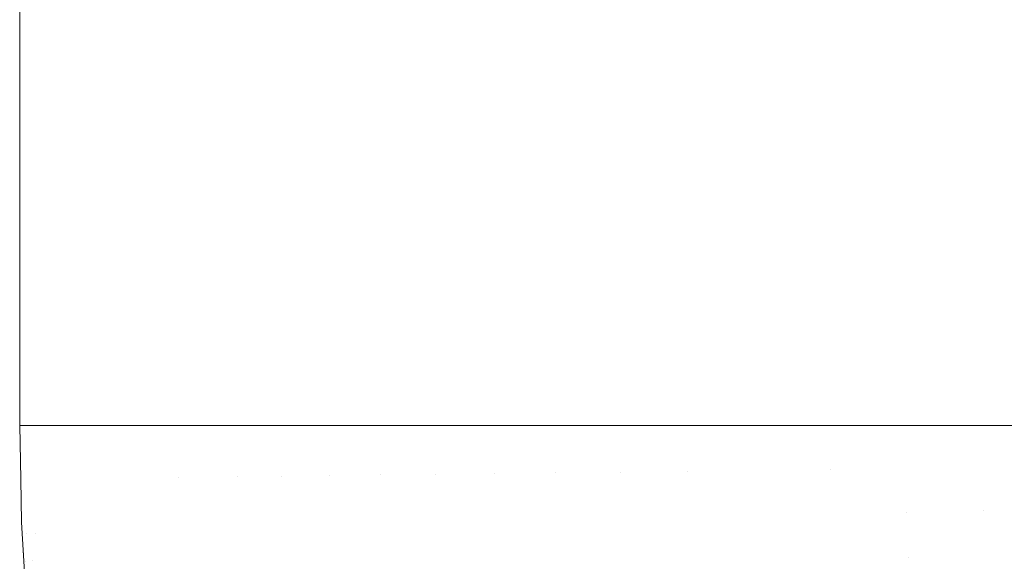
# Model space of a CAD drawing. Header units: centimetres. Extents: x -35.1 to 36.2, y 4.2 to 6.
# Tile 34 of 256: x -35.0922 to -35.0633, y 4.2961 to 4.312. Entities that reach past the tile are written whole.
import ezdxf

# ---------------------------------------------------------------- set-up
doc = ezdxf.new("R2010")
doc.units = ezdxf.units.CM
doc.header["$LTSCALE"] = 2.54
doc.layers.add('Lucido design-1', color=7, linetype='Continuous')

# ---------------------------------------------------------------- blocks, each defined once
blk = doc.blocks.new('Gruppo-4-1')
at = {"color": 7, "linetype": 'Continuous', "lineweight": 9}
for points, invisible_edges in [([(-35.092215, 5.900089, -2312.420608), (-35.092249, 5.900089, -2312.42217), (-35.092249, 4.300089, -2312.42217), (-35.092215, 4.300089, -2312.420608)], 8), ([(-35.092215, 4.300089, -2313.023732), (-35.092249, 4.300089, -2313.02217), (-35.092249, 5.900089, -2313.02217), (-35.092215, 5.900089, -2313.023732)], 8), ([(-35.092215, 4.300089, -2312.420608), (-35.092178, 4.300089, -2312.41891), (-35.092178, 5.900089, -2312.41891), (-35.092215, 5.900089, -2312.420608)], 10), ([(-35.092215, 5.900089, -2313.023732), (-35.092178, 5.900089, -2313.02543), (-35.092178, 4.300089, -2313.02543), (-35.092215, 4.300089, -2313.023732)], 10), ([(-35.091979, 5.900089, -2312.415816), (-35.092178, 5.900089, -2312.41891), (-35.092178, 4.300089, -2312.41891), (-35.092086, 4.300089, -2312.417486)], 10), ([(-35.092086, 4.300089, -2313.026854), (-35.092178, 4.300089, -2313.02543), (-35.092178, 5.900089, -2313.02543), (-35.092086, 5.900089, -2313.026854)], 10), ([(-35.092086, 4.300089, -2312.417486), (-35.091979, 4.300089, -2312.415816), (-35.091979, 5.900089, -2312.415816)], 10), ([(-35.092086, 5.900089, -2313.026854), (-35.091979, 5.900089, -2313.028524), (-35.091979, 4.300089, -2313.028524), (-35.092086, 4.300089, -2313.026854)], 10), ([(-35.091651, 5.900089, -2312.412724), (-35.091979, 5.900089, -2312.415816), (-35.091979, 4.300089, -2312.415816), (-35.091825, 4.300089, -2312.414371)], 10), ([(-35.091825, 4.300089, -2313.029969), (-35.091979, 4.300089, -2313.028524), (-35.091979, 5.900089, -2313.028524), (-35.091825, 5.900089, -2313.029969)], 10), ([(-35.091825, 4.300089, -2312.414371), (-35.091651, 4.300089, -2312.412724), (-35.091651, 5.900089, -2312.412724)], 10), ([(-35.091825, 5.900089, -2313.029969), (-35.091651, 5.900089, -2313.031616), (-35.091651, 4.300089, -2313.031616), (-35.091825, 4.300089, -2313.029969)], 10), ([(-35.091194, 5.900089, -2312.409634), (-35.091651, 5.900089, -2312.412724), (-35.091651, 4.300089, -2312.412724), (-35.091435, 4.300089, -2312.411267)], 10), ([(-35.091435, 4.300089, -2313.033073), (-35.091651, 4.300089, -2313.031616), (-35.091651, 5.900089, -2313.031616), (-35.091435, 5.900089, -2313.033073)], 10), ([(-35.091435, 4.300089, -2312.411267), (-35.091194, 4.300089, -2312.409634), (-35.091194, 5.900089, -2312.409634)], 10), ([(-35.091435, 5.900089, -2313.033073), (-35.091194, 5.900089, -2313.034706), (-35.091194, 4.300089, -2313.034706), (-35.091435, 4.300089, -2313.033073)], 10), ([(-35.090605, 5.900089, -2312.406543), (-35.091194, 5.900089, -2312.409634), (-35.091194, 4.300089, -2312.409634), (-35.090917, 4.300089, -2312.40818)], 10), ([(-35.090917, 4.300089, -2313.03616), (-35.091194, 4.300089, -2313.034706), (-35.091194, 5.900089, -2313.034706), (-35.090917, 5.900089, -2313.03616)], 10), ([(-35.090917, 4.300089, -2312.40818), (-35.090605, 4.300089, -2312.406543), (-35.090605, 5.900089, -2312.406543)], 10), ([(-35.090917, 5.900089, -2313.03616), (-35.090605, 5.900089, -2313.037797), (-35.090605, 4.300089, -2313.037797), (-35.090917, 4.300089, -2313.03616)], 10), ([(-35.089884, 5.900089, -2312.40345), (-35.090605, 5.900089, -2312.406543), (-35.090605, 4.300089, -2312.406543), (-35.090272, 4.300089, -2312.405112)], 10), ([(-35.090272, 4.300089, -2313.039228), (-35.090605, 4.300089, -2313.037797), (-35.090605, 5.900089, -2313.037797), (-35.090272, 5.900089, -2313.039228)], 10), ([(-35.090272, 4.300089, -2312.405112), (-35.089884, 4.300089, -2312.40345), (-35.089884, 5.900089, -2312.40345)], 10), ([(-35.090272, 5.900089, -2313.039228), (-35.089884, 5.900089, -2313.04089), (-35.089884, 4.300089, -2313.04089), (-35.090272, 4.300089, -2313.039228)], 10), ([(-35.089027, 5.900089, -2312.400354), (-35.089884, 5.900089, -2312.40345), (-35.089884, 4.300089, -2312.40345), (-35.089502, 4.300089, -2312.402069)], 10), ([(-35.089502, 4.300089, -2313.042271), (-35.089884, 4.300089, -2313.04089), (-35.089884, 5.900089, -2313.04089), (-35.089502, 5.900089, -2313.042271)], 10), ([(-35.089502, 4.300089, -2312.402069), (-35.089027, 4.300089, -2312.400354), (-35.089027, 5.900089, -2312.400354)], 10), ([(-35.089502, 5.900089, -2313.042271), (-35.089027, 5.900089, -2313.043986), (-35.089027, 4.300089, -2313.043986), (-35.089502, 4.300089, -2313.042271)], 10), ([(-35.08803, 5.900089, -2312.397255), (-35.089027, 5.900089, -2312.400354), (-35.089027, 4.300089, -2312.400354), (-35.088609, 4.300089, -2312.399055)], 10), ([(-35.088609, 4.300089, -2313.045285), (-35.089027, 4.300089, -2313.043986), (-35.089027, 5.900089, -2313.043986), (-35.088609, 5.900089, -2313.045285)], 10), ([(-35.088609, 4.300089, -2312.399055), (-35.08803, 4.300089, -2312.397255), (-35.08803, 5.900089, -2312.397255)], 10), ([(-35.088609, 5.900089, -2313.045285), (-35.08803, 5.900089, -2313.047085), (-35.08803, 4.300089, -2313.047085), (-35.088609, 4.300089, -2313.045285)], 10), ([(-35.08689, 5.900089, -2312.39415), (-35.08803, 5.900089, -2312.397255), (-35.08803, 4.300089, -2312.397255), (-35.087597, 4.300089, -2312.396073)], 10), ([(-35.08803, 5.900089, -2313.047085), (-35.087053, 4.300089, -2313.049747), (-35.087597, 4.300089, -2313.048267)], 9), ([(-35.08689, 4.300089, -2313.05019), (-35.087053, 4.300089, -2313.049747), (-35.08803, 5.900089, -2313.047085), (-35.087597, 5.900089, -2313.048267)], 10), ([(-35.087597, 4.300089, -2313.048267), (-35.08803, 4.300089, -2313.047085), (-35.08803, 5.900089, -2313.047085)], 10), ([(-35.087597, 4.300089, -2312.396073), (-35.08689, 4.300089, -2312.39415), (-35.08689, 5.900089, -2312.39415)], 10), ([(-35.087597, 5.900089, -2313.048267), (-35.08689, 5.900089, -2313.05019), (-35.08689, 4.300089, -2313.05019)], 10), ([(-35.085603, 5.900089, -2312.391041), (-35.08689, 5.900089, -2312.39415), (-35.08689, 4.300089, -2312.39415), (-35.085863, 4.300089, -2312.391669)], 10), ([(-35.08689, 4.300089, -2313.05019), (-35.08689, 5.900089, -2313.05019), (-35.085603, 5.900089, -2313.053299), (-35.085603, 4.300089, -2313.053299)], 5), ([(-35.085863, 4.300089, -2312.391669), (-35.085603, 4.300089, -2312.391041), (-35.085603, 5.900089, -2312.391041)], 10), ([(-35.085603, 5.900089, -2312.391041), (-35.085603, 4.300089, -2312.391041), (-35.084162, 4.300089, -2312.387927), (-35.084162, 5.900089, -2312.387927)], 5), ([(-35.08456, 4.300089, -2313.055553), (-35.085603, 4.300089, -2313.053299), (-35.085603, 5.900089, -2313.053299), (-35.08456, 5.900089, -2313.055553)], 10), ([(-35.08456, 5.900089, -2313.055553), (-35.084162, 5.900089, -2313.056413), (-35.084162, 4.300089, -2313.056413), (-35.08456, 4.300089, -2313.055553)], 10), ([(-35.082562, 5.900089, -2312.384808), (-35.084162, 5.900089, -2312.387927), (-35.084162, 4.300089, -2312.387927), (-35.083148, 4.300089, -2312.385951)], 10), ([(-35.083148, 4.300089, -2313.058389), (-35.084162, 4.300089, -2313.056413), (-35.084162, 5.900089, -2313.056413), (-35.083148, 5.900089, -2313.058389)], 10), ([(-35.083148, 4.300089, -2312.385951), (-35.082562, 4.300089, -2312.384808), (-35.082562, 5.900089, -2312.384808)], 10), ([(-35.083148, 5.900089, -2313.058389), (-35.082562, 5.900089, -2313.059532), (-35.082562, 4.300089, -2313.059532), (-35.083148, 4.300089, -2313.058389)], 10), ([(-35.081632, 5.900089, -2312.383164), (-35.082562, 5.900089, -2312.384808), (-35.082562, 4.300089, -2312.384808), (-35.081632, 4.300089, -2312.383164)], 10), ([(-35.081632, 4.300089, -2313.061176), (-35.082562, 4.300089, -2313.059532), (-35.082562, 5.900089, -2313.059532), (-35.081632, 5.900089, -2313.061176)], 10), ([(-35.081632, 4.300089, -2312.383164), (-35.080796, 4.300089, -2312.381686), (-35.080796, 5.900089, -2312.381686), (-35.081632, 5.900089, -2312.383164)], 10), ([(-35.081632, 5.900089, -2313.061176), (-35.080796, 5.900089, -2313.062654), (-35.080796, 4.300089, -2313.062654), (-35.081632, 4.300089, -2313.061176)], 10), ([(-35.080796, 5.900089, -2312.381686), (-35.080796, 4.300089, -2312.381686), (-35.078859, 4.300089, -2312.378561), (-35.078859, 5.900089, -2312.378561)], 5), ([(-35.080016, 4.300089, -2313.063913), (-35.080796, 4.300089, -2313.062654), (-35.080796, 5.900089, -2313.062654), (-35.080016, 5.900089, -2313.063913)], 10), ([(-35.080016, 5.900089, -2313.063913), (-35.078859, 5.900089, -2313.065779), (-35.078859, 4.300089, -2313.065779), (-35.080016, 4.300089, -2313.063913)], 10), ([(-35.076742, 5.900089, -2312.375436), (-35.078859, 5.900089, -2312.378561), (-35.078859, 4.300089, -2312.378561), (-35.078305, 4.300089, -2312.377744)], 10), ([(-35.078305, 4.300089, -2313.066596), (-35.078859, 4.300089, -2313.065779), (-35.078859, 5.900089, -2313.065779), (-35.078305, 5.900089, -2313.066596)], 10), ([(-35.078305, 4.300089, -2312.377744), (-35.076742, 4.300089, -2312.375436), (-35.076742, 5.900089, -2312.375436)], 10), ([(-35.078305, 5.900089, -2313.066596), (-35.076742, 5.900089, -2313.068904), (-35.076742, 4.300089, -2313.068904), (-35.078305, 4.300089, -2313.066596)], 10), ([(-35.076742, 5.900089, -2312.375436), (-35.076742, 4.300089, -2312.375436), (-35.075811, 4.300089, -2312.374143), (-35.075811, 5.900089, -2312.374143)], 5), ([(-35.076742, 5.900089, -2313.068904), (-35.075811, 5.900089, -2313.070197), (-35.075811, 4.300089, -2313.070197), (-35.076509, 4.300089, -2313.069227)], 10), ([(-35.076509, 4.300089, -2313.069227), (-35.076742, 4.300089, -2313.068904), (-35.076742, 5.900089, -2313.068904)], 10), ([(-35.0746, 5.900089, -2312.372558), (-35.075811, 5.900089, -2312.374143), (-35.075811, 4.300089, -2312.374143), (-35.0746, 4.300089, -2312.372558)], 10), ([(-35.075811, 4.300089, -2313.070197), (-35.075811, 5.900089, -2313.070197), (-35.073407, 5.900089, -2313.073342), (-35.073407, 4.300089, -2313.073342)], 5), ([(-35.0746, 4.300089, -2312.372558), (-35.073407, 4.300089, -2312.370998), (-35.073407, 5.900089, -2312.370998), (-35.0746, 5.900089, -2312.372558)], 10), ([(-35.072624, 5.900089, -2312.370054), (-35.073407, 5.900089, -2312.370998), (-35.073407, 4.300089, -2312.370998), (-35.072624, 4.300089, -2312.370054)], 10), ([(-35.073407, 5.900089, -2313.073342), (-35.070823, 5.900089, -2313.076455), (-35.070823, 4.300089, -2313.076455), (-35.072624, 4.300089, -2313.074286)], 10), ([(-35.072624, 4.300089, -2313.074286), (-35.073407, 4.300089, -2313.073342), (-35.073407, 5.900089, -2313.073342)], 10), ([(-35.072624, 4.300089, -2312.370054), (-35.070823, 4.300089, -2312.367885), (-35.070823, 5.900089, -2312.367885), (-35.072624, 5.900089, -2312.370054)], 10), ([(-35.068439, 5.900089, -2312.365237), (-35.070823, 5.900089, -2312.367885), (-35.070823, 4.300089, -2312.367885), (-35.068439, 4.300089, -2312.365237)], 10), ([(-35.068439, 4.300089, -2313.079103), (-35.070823, 4.300089, -2313.076455), (-35.070823, 5.900089, -2313.076455), (-35.068439, 5.900089, -2313.079103)], 10), ([(-35.068439, 4.300089, -2312.365237), (-35.068031, 4.300089, -2312.364785), (-35.068031, 5.900089, -2312.364785), (-35.068439, 5.900089, -2312.365237)], 10), ([(-35.068439, 5.900089, -2313.079103), (-35.068031, 5.900089, -2313.079555), (-35.068031, 4.300089, -2313.079555), (-35.068439, 4.300089, -2313.079103)], 10), ([(-35.066229, 5.900089, -2312.362938), (-35.068031, 5.900089, -2312.364785), (-35.068031, 4.300089, -2312.364785), (-35.066229, 4.300089, -2312.362938)], 10), ([(-35.066229, 4.300089, -2313.081402), (-35.068031, 4.300089, -2313.079555), (-35.068031, 5.900089, -2313.079555), (-35.066229, 5.900089, -2313.081402)], 10), ([(-35.066229, 4.300089, -2312.362938), (-35.065023, 4.300089, -2312.361702), (-35.065023, 5.900089, -2312.361702), (-35.066229, 5.900089, -2312.362938)], 10), ([(-35.066229, 5.900089, -2313.081402), (-35.065023, 5.900089, -2313.082638), (-35.065023, 4.300089, -2313.082638), (-35.066229, 4.300089, -2313.081402)], 10), ([(-35.063962, 5.900089, -2312.3607), (-35.065023, 5.900089, -2312.361702), (-35.065023, 4.300089, -2312.361702), (-35.063962, 4.300089, -2312.3607)], 10), ([(-35.065023, 5.900089, -2313.082638), (-35.06179, 5.900089, -2313.085695), (-35.06179, 4.300089, -2313.085695), (-35.063962, 4.300089, -2313.08364)], 10), ([(-35.063962, 4.300089, -2313.08364), (-35.065023, 4.300089, -2313.082638), (-35.065023, 5.900089, -2313.082638)], 10), ([(-35.063962, 4.300089, -2312.3607), (-35.06179, 4.300089, -2312.358645), (-35.06179, 5.900089, -2312.358645), (-35.063962, 5.900089, -2312.3607)], 10), ([(-35.092215, 4.300089, -2312.420608), (-35.092249, 4.300089, -2312.42217), (-35.092219, 4.298514, -2312.42217)], 8), ([(-35.092219, 4.298514, -2312.42217), (-35.092249, 4.300089, -2312.42217), (-35.092249, 4.300089, -2313.02217), (-35.092219, 4.298514, -2313.02217)], 8), ([(-35.092219, 4.298514, -2313.02217), (-35.092249, 4.300089, -2313.02217), (-35.092215, 4.300089, -2313.023732)], 8), ([(-35.092219, 4.298514, -2312.42217), (-35.092216, 4.298514, -2312.420608), (-35.092215, 4.300089, -2312.420608)], 11), ([(-35.092215, 4.300089, -2313.023732), (-35.092216, 4.298514, -2313.023732), (-35.092219, 4.298514, -2313.02217)], 11), ([(-35.092216, 4.298514, -2312.420608), (-35.092167, 4.298515, -2312.419046), (-35.092178, 4.300089, -2312.41891), (-35.092215, 4.300089, -2312.420608)], 11), ([(-35.092215, 4.300089, -2313.023732), (-35.092178, 4.300089, -2313.02543), (-35.092167, 4.298515, -2313.025294), (-35.092216, 4.298514, -2313.023732)], 14), ([(-35.092086, 4.300089, -2312.417486), (-35.092178, 4.300089, -2312.41891), (-35.092167, 4.298515, -2312.419046), (-35.092086, 4.298516, -2312.417485)], 14), ([(-35.092086, 4.298516, -2313.026855), (-35.092167, 4.298515, -2313.025294), (-35.092178, 4.300089, -2313.02543), (-35.092086, 4.300089, -2313.026854)], 11), ([(-35.092086, 4.298516, -2312.417485), (-35.091971, 4.298517, -2312.415926), (-35.091979, 4.300089, -2312.415816), (-35.092086, 4.300089, -2312.417486)], 11), ([(-35.092086, 4.300089, -2313.026854), (-35.091979, 4.300089, -2313.028524), (-35.091971, 4.298517, -2313.028414), (-35.092086, 4.298516, -2313.026855)], 14), ([(-35.091825, 4.300089, -2312.414371), (-35.091979, 4.300089, -2312.415816), (-35.091971, 4.298517, -2312.415926), (-35.091825, 4.298519, -2312.414369)], 14), ([(-35.091825, 4.298519, -2313.029971), (-35.091971, 4.298517, -2313.028414), (-35.091979, 4.300089, -2313.028524), (-35.091825, 4.300089, -2313.029969)], 11), ([(-35.091825, 4.298519, -2312.414369), (-35.091646, 4.298521, -2312.412816), (-35.091651, 4.300089, -2312.412724), (-35.091825, 4.300089, -2312.414371)], 11), ([(-35.091825, 4.300089, -2313.029969), (-35.091651, 4.300089, -2313.031616), (-35.091646, 4.298521, -2313.031524), (-35.091825, 4.298519, -2313.029971)], 14), ([(-35.091435, 4.300089, -2312.411267), (-35.091651, 4.300089, -2312.412724), (-35.091646, 4.298521, -2312.412816), (-35.091435, 4.298523, -2312.411265)], 14), ([(-35.091435, 4.298523, -2313.033075), (-35.091646, 4.298521, -2313.031524), (-35.091651, 4.300089, -2313.031616), (-35.091435, 4.300089, -2313.033073)], 11), ([(-35.091435, 4.298523, -2312.411265), (-35.091191, 4.298526, -2312.409719), (-35.091194, 4.300089, -2312.409634), (-35.091435, 4.300089, -2312.411267)], 11), ([(-35.091435, 4.300089, -2313.033073), (-35.091194, 4.300089, -2313.034706), (-35.091191, 4.298526, -2313.034621), (-35.091435, 4.298523, -2313.033075)], 14), ([(-35.090917, 4.300089, -2312.40818), (-35.091194, 4.300089, -2312.409634), (-35.091191, 4.298526, -2312.409719), (-35.090916, 4.298529, -2312.408177)], 14), ([(-35.090916, 4.298529, -2313.036163), (-35.091191, 4.298526, -2313.034621), (-35.091194, 4.300089, -2313.034706), (-35.090917, 4.300089, -2313.03616)], 11), ([(-35.090916, 4.298529, -2312.408177), (-35.09061, 4.298533, -2312.40664), (-35.090605, 4.300089, -2312.406543), (-35.090917, 4.300089, -2312.40818)], 11), ([(-35.090917, 4.300089, -2313.03616), (-35.090605, 4.300089, -2313.037797), (-35.09061, 4.298533, -2313.0377), (-35.090916, 4.298529, -2313.036163)], 14), ([(-35.090272, 4.300089, -2312.405112), (-35.090605, 4.300089, -2312.406543), (-35.09061, 4.298533, -2312.40664), (-35.090271, 4.298537, -2312.405108)], 14), ([(-35.090271, 4.298537, -2313.039231), (-35.09061, 4.298533, -2313.0377), (-35.090605, 4.300089, -2313.037797), (-35.090272, 4.300089, -2313.039228)], 11), ([(-35.090271, 4.298537, -2312.405108), (-35.089902, 4.298541, -2312.403583), (-35.089884, 4.300089, -2312.40345), (-35.090272, 4.300089, -2312.405112)], 11), ([(-35.090272, 4.300089, -2313.039228), (-35.089884, 4.300089, -2313.04089), (-35.089902, 4.298541, -2313.040757), (-35.090271, 4.298537, -2313.039231)], 14), ([(-35.089502, 4.300089, -2312.402069), (-35.089884, 4.300089, -2312.40345), (-35.089902, 4.298541, -2312.403583), (-35.089501, 4.298546, -2312.402065)], 14), ([(-35.089501, 4.298546, -2313.042275), (-35.089902, 4.298541, -2313.040757), (-35.089884, 4.300089, -2313.04089), (-35.089502, 4.300089, -2313.042271)], 11), ([(-35.089501, 4.298546, -2312.402065), (-35.08907, 4.298551, -2312.400554), (-35.089027, 4.300089, -2312.400354), (-35.089502, 4.300089, -2312.402069)], 11), ([(-35.089502, 4.300089, -2313.042271), (-35.089027, 4.300089, -2313.043986), (-35.08907, 4.298551, -2313.043786), (-35.089501, 4.298546, -2313.042275)], 14), ([(-35.088609, 4.300089, -2312.399055), (-35.089027, 4.300089, -2312.400354), (-35.08907, 4.298551, -2312.400554), (-35.088608, 4.298557, -2312.39905)], 14), ([(-35.088608, 4.298557, -2313.04529), (-35.08907, 4.298551, -2313.043786), (-35.089027, 4.300089, -2313.043986), (-35.088609, 4.300089, -2313.045285)], 11), ([(-35.088608, 4.298557, -2312.39905), (-35.088117, 4.298562, -2312.397555), (-35.08803, 4.300089, -2312.397255), (-35.088609, 4.300089, -2312.399055)], 11), ([(-35.088609, 4.300089, -2313.045285), (-35.08803, 4.300089, -2313.047085), (-35.088117, 4.298562, -2313.046785), (-35.088608, 4.298557, -2313.04529)], 14), ([(-35.08803, 4.300089, -2312.397255), (-35.088117, 4.298562, -2312.397555), (-35.087596, 4.298569, -2312.396068)], 11), ([(-35.087596, 4.298569, -2313.048272), (-35.088117, 4.298562, -2313.046785), (-35.08803, 4.300089, -2313.047085)], 11), ([(-35.087596, 4.298569, -2312.396068), (-35.087597, 4.300089, -2312.396073), (-35.08803, 4.300089, -2312.397255)], 9), ([(-35.08803, 4.300089, -2313.047085), (-35.087597, 4.300089, -2313.048267), (-35.087596, 4.298569, -2313.048272)], 10), ([(-35.087596, 4.298569, -2312.396068), (-35.087045, 4.298575, -2312.39459), (-35.08689, 4.300089, -2312.39415), (-35.087597, 4.300089, -2312.396073)], 11), ([(-35.087597, 4.300089, -2313.048267), (-35.087053, 4.300089, -2313.049747), (-35.087045, 4.298575, -2313.04975), (-35.087596, 4.298569, -2313.048272)], 14), ([(-35.087045, 4.298575, -2313.04975), (-35.087053, 4.300089, -2313.049747), (-35.08689, 4.300089, -2313.05019)], 9), ([(-35.08689, 4.300089, -2312.39415), (-35.087045, 4.298575, -2312.39459), (-35.085857, 4.298589, -2312.391665)], 11), ([(-35.085857, 4.298589, -2313.052675), (-35.087045, 4.298575, -2313.04975), (-35.08689, 4.300089, -2313.05019)], 11), ([(-35.085857, 4.298589, -2312.391665), (-35.085863, 4.300089, -2312.391669), (-35.08689, 4.300089, -2312.39415)], 9), ([(-35.08689, 4.300089, -2313.05019), (-35.085603, 4.300089, -2313.053299), (-35.085857, 4.298589, -2313.052675)], 10), ([(-35.085603, 4.300089, -2312.391041), (-35.085863, 4.300089, -2312.391669), (-35.085857, 4.298589, -2312.391665)], 10), ([(-35.085603, 4.300089, -2312.391041), (-35.085857, 4.298589, -2312.391665), (-35.084557, 4.298604, -2312.388781)], 11), ([(-35.084557, 4.298604, -2313.055559), (-35.085857, 4.298589, -2313.052675), (-35.085603, 4.300089, -2313.053299)], 11), ([(-35.084557, 4.298604, -2312.388781), (-35.084162, 4.300089, -2312.387927), (-35.085603, 4.300089, -2312.391041)], 9), ([(-35.085603, 4.300089, -2313.053299), (-35.08456, 4.300089, -2313.055553), (-35.084557, 4.298604, -2313.055559)], 10), ([(-35.084557, 4.298604, -2313.055559), (-35.08456, 4.300089, -2313.055553), (-35.084162, 4.300089, -2313.056413)], 9), ([(-35.084162, 4.300089, -2312.387927), (-35.084557, 4.298604, -2312.388781), (-35.083147, 4.298621, -2312.385944)], 11), ([(-35.083147, 4.298621, -2313.058396), (-35.084557, 4.298604, -2313.055559), (-35.084162, 4.300089, -2313.056413)], 11), ([(-35.083147, 4.298621, -2312.385944), (-35.083148, 4.300089, -2312.385951), (-35.084162, 4.300089, -2312.387927)], 9), ([(-35.084162, 4.300089, -2313.056413), (-35.083148, 4.300089, -2313.058389), (-35.083147, 4.298621, -2313.058396)], 10), ([(-35.082562, 4.300089, -2312.384808), (-35.083148, 4.300089, -2312.385951), (-35.083147, 4.298621, -2312.385944)], 10), ([(-35.083147, 4.298621, -2313.058396), (-35.083148, 4.300089, -2313.058389), (-35.082562, 4.300089, -2313.059532)], 9), ([(-35.082562, 4.300089, -2312.384808), (-35.083147, 4.298621, -2312.385944), (-35.081632, 4.298639, -2312.383155)], 11), ([(-35.081632, 4.298639, -2313.061185), (-35.083147, 4.298621, -2313.058396), (-35.082562, 4.300089, -2313.059532)], 11), ([(-35.081632, 4.298639, -2312.383155), (-35.081632, 4.300089, -2312.383164), (-35.082562, 4.300089, -2312.384808)], 9), ([(-35.082562, 4.300089, -2313.059532), (-35.081632, 4.300089, -2313.061176), (-35.081632, 4.298639, -2313.061185)], 10), ([(-35.081632, 4.298639, -2312.383155), (-35.080016, 4.298658, -2312.380418), (-35.080796, 4.300089, -2312.381686)], 11), ([(-35.080796, 4.300089, -2312.381686), (-35.081632, 4.300089, -2312.383164), (-35.081632, 4.298639, -2312.383155)], 10), ([(-35.081632, 4.298639, -2313.061185), (-35.081632, 4.300089, -2313.061176), (-35.080796, 4.300089, -2313.062654)], 9), ([(-35.080796, 4.300089, -2313.062654), (-35.080016, 4.298658, -2313.063922), (-35.081632, 4.298639, -2313.061185)], 11), ([(-35.078859, 4.300089, -2312.378561), (-35.080796, 4.300089, -2312.381686), (-35.080016, 4.298658, -2312.380418)], 10), ([(-35.080796, 4.300089, -2313.062654), (-35.080016, 4.300089, -2313.063913), (-35.080016, 4.298658, -2313.063922)], 10), ([(-35.080016, 4.298658, -2312.380418), (-35.078303, 4.298678, -2312.377736), (-35.078859, 4.300089, -2312.378561)], 11), ([(-35.080016, 4.298658, -2313.063922), (-35.080016, 4.300089, -2313.063913), (-35.078859, 4.300089, -2313.065779)], 9), ([(-35.078859, 4.300089, -2313.065779), (-35.078303, 4.298678, -2313.066604), (-35.080016, 4.298658, -2313.063922)], 11), ([(-35.078303, 4.298678, -2312.377736), (-35.078305, 4.300089, -2312.377744), (-35.078859, 4.300089, -2312.378561)], 9), ([(-35.078859, 4.300089, -2313.065779), (-35.078305, 4.300089, -2313.066596), (-35.078303, 4.298678, -2313.066604)], 10), ([(-35.076742, 4.300089, -2312.375436), (-35.078305, 4.300089, -2312.377744), (-35.078303, 4.298678, -2312.377736)], 10), ([(-35.078303, 4.298678, -2313.066604), (-35.078305, 4.300089, -2313.066596), (-35.076742, 4.300089, -2313.068904)], 9), ([(-35.078303, 4.298678, -2312.377736), (-35.076497, 4.298699, -2312.375111), (-35.076742, 4.300089, -2312.375436)], 11), ([(-35.076742, 4.300089, -2313.068904), (-35.076497, 4.298699, -2313.069229), (-35.078303, 4.298678, -2313.066604)], 11), ([(-35.075811, 4.300089, -2312.374143), (-35.076742, 4.300089, -2312.375436), (-35.076497, 4.298699, -2312.375111)], 10), ([(-35.076742, 4.300089, -2313.068904), (-35.076509, 4.300089, -2313.069227), (-35.076497, 4.298699, -2313.069229)], 10), ([(-35.076497, 4.298699, -2313.069229), (-35.076509, 4.300089, -2313.069227), (-35.075811, 4.300089, -2313.070197)], 9), ([(-35.075811, 4.300089, -2312.374143), (-35.076497, 4.298699, -2312.375111), (-35.074602, 4.298722, -2312.372546)], 11), ([(-35.074602, 4.298722, -2313.071794), (-35.076497, 4.298699, -2313.069229), (-35.075811, 4.300089, -2313.070197)], 11), ([(-35.074602, 4.298722, -2312.372546), (-35.0746, 4.300089, -2312.372558), (-35.075811, 4.300089, -2312.374143)], 9), ([(-35.075811, 4.300089, -2313.070197), (-35.073407, 4.300089, -2313.073342), (-35.074602, 4.298722, -2313.071794)], 10), ([(-35.074602, 4.298722, -2312.372546), (-35.072623, 4.298745, -2312.370043), (-35.073407, 4.300089, -2312.370998)], 11), ([(-35.073407, 4.300089, -2312.370998), (-35.0746, 4.300089, -2312.372558), (-35.074602, 4.298722, -2312.372546)], 10), ([(-35.072623, 4.298745, -2313.074297), (-35.074602, 4.298722, -2313.071794), (-35.073407, 4.300089, -2313.073342)], 11), ([(-35.072623, 4.298745, -2312.370043), (-35.072624, 4.300089, -2312.370054), (-35.073407, 4.300089, -2312.370998)], 9), ([(-35.073407, 4.300089, -2313.073342), (-35.072624, 4.300089, -2313.074286), (-35.072623, 4.298745, -2313.074297)], 10), ([(-35.070823, 4.300089, -2312.367885), (-35.072624, 4.300089, -2312.370054), (-35.072623, 4.298745, -2312.370043)], 10), ([(-35.072623, 4.298745, -2313.074297), (-35.072624, 4.300089, -2313.074286), (-35.070823, 4.300089, -2313.076455)], 9), ([(-35.072623, 4.298745, -2312.370043), (-35.070565, 4.298769, -2312.367604), (-35.070823, 4.300089, -2312.367885)], 11), ([(-35.070823, 4.300089, -2313.076455), (-35.070565, 4.298769, -2313.076736), (-35.072623, 4.298745, -2313.074297)], 11), ([(-35.068433, 4.298794, -2312.36523), (-35.068439, 4.300089, -2312.365237), (-35.070823, 4.300089, -2312.367885), (-35.070565, 4.298769, -2312.367604)], 13), ([(-35.070565, 4.298769, -2313.076736), (-35.070823, 4.300089, -2313.076455), (-35.068439, 4.300089, -2313.079103), (-35.068433, 4.298794, -2313.079109)], 13), ([(-35.068031, 4.300089, -2312.364785), (-35.068439, 4.300089, -2312.365237), (-35.068433, 4.298794, -2312.36523)], 10), ([(-35.068433, 4.298794, -2313.079109), (-35.068439, 4.300089, -2313.079103), (-35.068031, 4.300089, -2313.079555)], 9), ([(-35.068433, 4.298794, -2312.36523), (-35.068391, 4.29748, -2312.36523), (-35.068031, 4.300089, -2312.364785)], 11), ([(-35.068031, 4.300089, -2313.079555), (-35.068391, 4.29748, -2313.079109), (-35.068433, 4.298794, -2313.079109)], 11), ([(-35.068031, 4.300089, -2312.364785), (-35.068391, 4.29748, -2312.36523), (-35.066189, 4.297532, -2312.362924)], 11), ([(-35.066189, 4.297532, -2313.081416), (-35.068391, 4.29748, -2313.079109), (-35.068031, 4.300089, -2313.079555)], 11), ([(-35.066189, 4.297532, -2312.362924), (-35.066229, 4.300089, -2312.362938), (-35.068031, 4.300089, -2312.364785)], 9), ([(-35.068031, 4.300089, -2313.079555), (-35.066229, 4.300089, -2313.081402), (-35.066189, 4.297532, -2313.081416)], 10), ([(-35.065023, 4.300089, -2312.361702), (-35.066229, 4.300089, -2312.362938), (-35.066189, 4.297532, -2312.362924)], 10), ([(-35.066189, 4.297532, -2313.081416), (-35.066229, 4.300089, -2313.081402), (-35.065023, 4.300089, -2313.082638)], 9), ([(-35.066189, 4.297532, -2312.362924), (-35.063923, 4.297586, -2312.360685), (-35.065023, 4.300089, -2312.361702)], 11), ([(-35.065023, 4.300089, -2313.082638), (-35.063923, 4.297586, -2313.083655), (-35.066189, 4.297532, -2313.081416)], 11), ([(-35.063923, 4.297586, -2312.360685), (-35.063962, 4.300089, -2312.3607), (-35.065023, 4.300089, -2312.361702)], 9), ([(-35.065023, 4.300089, -2313.082638), (-35.063962, 4.300089, -2313.08364), (-35.063923, 4.297586, -2313.083655)], 10), ([(-35.06179, 4.300089, -2312.358645), (-35.063962, 4.300089, -2312.3607), (-35.063923, 4.297586, -2312.360685)], 10), ([(-35.063923, 4.297586, -2313.083655), (-35.063962, 4.300089, -2313.08364), (-35.06179, 4.300089, -2313.085695)], 9), ([(-35.063923, 4.297586, -2312.360685), (-35.061596, 4.297641, -2312.358516), (-35.06179, 4.300089, -2312.358645)], 11), ([(-35.06179, 4.300089, -2313.085695), (-35.061596, 4.297641, -2313.085824), (-35.063923, 4.297586, -2313.083655)], 11), ([(-35.089451, 4.29698, -2312.402065), (-35.08902, 4.29699, -2312.400554), (-35.08907, 4.298551, -2312.400554), (-35.089501, 4.298546, -2312.402065)], 15), ([(-35.089501, 4.298546, -2313.042275), (-35.08907, 4.298551, -2313.043786), (-35.08902, 4.29699, -2313.043786), (-35.089451, 4.29698, -2313.042275)], 15), ([(-35.088608, 4.298557, -2312.39905), (-35.08907, 4.298551, -2312.400554), (-35.08902, 4.29699, -2312.400554), (-35.088559, 4.297001, -2312.39905)], 15), ([(-35.088559, 4.297001, -2313.04529), (-35.08902, 4.29699, -2313.043786), (-35.08907, 4.298551, -2313.043786), (-35.088608, 4.298557, -2313.04529)], 15), ([(-35.088559, 4.297001, -2312.39905), (-35.088068, 4.297013, -2312.397555), (-35.088117, 4.298562, -2312.397555), (-35.088608, 4.298557, -2312.39905)], 15), ([(-35.088608, 4.298557, -2313.04529), (-35.088117, 4.298562, -2313.046785), (-35.088068, 4.297013, -2313.046785), (-35.088559, 4.297001, -2313.04529)], 15), ([(-35.087596, 4.298569, -2312.396068), (-35.088117, 4.298562, -2312.397555), (-35.088068, 4.297013, -2312.397555), (-35.087546, 4.297025, -2312.396068)], 15), ([(-35.087546, 4.297025, -2313.048272), (-35.088068, 4.297013, -2313.046785), (-35.088117, 4.298562, -2313.046785), (-35.087596, 4.298569, -2313.048272)], 15), ([(-35.087546, 4.297025, -2312.396068), (-35.086996, 4.297038, -2312.39459), (-35.087045, 4.298575, -2312.39459), (-35.087596, 4.298569, -2312.396068)], 15), ([(-35.087596, 4.298569, -2313.048272), (-35.087045, 4.298575, -2313.04975), (-35.086996, 4.297038, -2313.04975), (-35.087546, 4.297025, -2313.048272)], 15), ([(-35.087045, 4.298575, -2312.39459), (-35.086996, 4.297038, -2312.39459), (-35.085809, 4.297066, -2312.391665), (-35.085857, 4.298589, -2312.391665)], 15), ([(-35.085857, 4.298589, -2313.052675), (-35.085809, 4.297066, -2313.052675), (-35.086996, 4.297038, -2313.04975), (-35.087045, 4.298575, -2313.04975)], 15), ([(-35.085857, 4.298589, -2312.391665), (-35.085809, 4.297066, -2312.391665), (-35.084509, 4.297097, -2312.388781), (-35.084557, 4.298604, -2312.388781)], 15), ([(-35.084557, 4.298604, -2313.055559), (-35.084509, 4.297097, -2313.055559), (-35.085809, 4.297066, -2313.052675), (-35.085857, 4.298589, -2313.052675)], 15), ([(-35.084557, 4.298604, -2312.388781), (-35.084509, 4.297097, -2312.388781), (-35.0831, 4.29713, -2312.385944), (-35.083147, 4.298621, -2312.385944)], 15), ([(-35.083147, 4.298621, -2313.058396), (-35.0831, 4.29713, -2313.058396), (-35.084509, 4.297097, -2313.055559), (-35.084557, 4.298604, -2313.055559)], 15), ([(-35.083147, 4.298621, -2312.385944), (-35.0831, 4.29713, -2312.385944), (-35.081586, 4.297166, -2312.383155), (-35.081632, 4.298639, -2312.383155)], 15), ([(-35.081632, 4.298639, -2313.061185), (-35.081586, 4.297166, -2313.061185), (-35.0831, 4.29713, -2313.058396), (-35.083147, 4.298621, -2313.058396)], 15), ([(-35.081632, 4.298639, -2312.383155), (-35.081586, 4.297166, -2312.383155), (-35.07997, 4.297205, -2312.380418), (-35.080016, 4.298658, -2312.380418)], 15), ([(-35.080016, 4.298658, -2313.063922), (-35.07997, 4.297205, -2313.063922), (-35.081586, 4.297166, -2313.061185), (-35.081632, 4.298639, -2313.061185)], 15), ([(-35.080016, 4.298658, -2312.380418), (-35.07997, 4.297205, -2312.380418), (-35.078257, 4.297245, -2312.377736), (-35.078303, 4.298678, -2312.377736)], 15), ([(-35.078303, 4.298678, -2313.066604), (-35.078257, 4.297245, -2313.066604), (-35.07997, 4.297205, -2313.063922), (-35.080016, 4.298658, -2313.063922)], 15), ([(-35.078303, 4.298678, -2312.377736), (-35.078257, 4.297245, -2312.377736), (-35.076452, 4.297288, -2312.375111), (-35.076497, 4.298699, -2312.375111)], 15), ([(-35.076497, 4.298699, -2313.069229), (-35.076452, 4.297288, -2313.069229), (-35.078257, 4.297245, -2313.066604), (-35.078303, 4.298678, -2313.066604)], 15), ([(-35.076497, 4.298699, -2312.375111), (-35.076452, 4.297288, -2312.375111), (-35.074558, 4.297333, -2312.372546), (-35.074602, 4.298722, -2312.372546)], 15), ([(-35.074602, 4.298722, -2313.071794), (-35.074558, 4.297333, -2313.071794), (-35.076452, 4.297288, -2313.069229), (-35.076497, 4.298699, -2313.069229)], 15), ([(-35.074602, 4.298722, -2312.372546), (-35.074558, 4.297333, -2312.372546), (-35.07258, 4.29738, -2312.370043), (-35.072623, 4.298745, -2312.370043)], 15), ([(-35.072623, 4.298745, -2313.074297), (-35.07258, 4.29738, -2313.074297), (-35.074558, 4.297333, -2313.071794), (-35.074602, 4.298722, -2313.071794)], 15), ([(-35.072623, 4.298745, -2312.370043), (-35.07258, 4.29738, -2312.370043), (-35.070523, 4.297429, -2312.367604), (-35.070565, 4.298769, -2312.367604)], 15), ([(-35.070565, 4.298769, -2313.076736), (-35.070523, 4.297429, -2313.076736), (-35.07258, 4.29738, -2313.074297), (-35.072623, 4.298745, -2313.074297)], 15), ([(-35.070565, 4.298769, -2312.367604), (-35.070523, 4.297429, -2312.367604), (-35.068391, 4.29748, -2312.36523), (-35.068433, 4.298794, -2312.36523)], 15), ([(-35.068433, 4.298794, -2313.079109), (-35.068391, 4.29748, -2313.079109), (-35.070523, 4.297429, -2313.076736), (-35.070565, 4.298769, -2313.076736)], 15), ([(-35.092165, 4.296915, -2312.420608), (-35.092216, 4.298514, -2312.420608), (-35.092219, 4.298514, -2312.42217), (-35.092195, 4.29725, -2312.42217)], 11), ([(-35.092219, 4.298514, -2313.02217), (-35.092195, 4.29725, -2313.02217), (-35.092195, 4.29725, -2312.42217), (-35.092219, 4.298514, -2312.42217)], 10), ([(-35.092195, 4.29725, -2313.02217), (-35.092219, 4.298514, -2313.02217), (-35.092216, 4.298514, -2313.023732), (-35.092165, 4.296915, -2313.023732)], 14), ([(-35.092165, 4.296915, -2312.420608), (-35.092116, 4.296916, -2312.419046), (-35.092167, 4.298515, -2312.419046), (-35.092216, 4.298514, -2312.420608)], 15), ([(-35.092216, 4.298514, -2313.023732), (-35.092167, 4.298515, -2313.025294), (-35.092116, 4.296916, -2313.025294), (-35.092165, 4.296915, -2313.023732)], 15), ([(-35.092086, 4.298516, -2312.417485), (-35.092167, 4.298515, -2312.419046), (-35.092116, 4.296916, -2312.419046), (-35.092035, 4.296918, -2312.417485)], 15), ([(-35.092035, 4.296918, -2313.026855), (-35.092116, 4.296916, -2313.025294), (-35.092167, 4.298515, -2313.025294), (-35.092086, 4.298516, -2313.026855)], 15), ([(-35.092035, 4.296918, -2312.417485), (-35.091921, 4.296921, -2312.415926), (-35.091971, 4.298517, -2312.415926), (-35.092086, 4.298516, -2312.417485)], 15), ([(-35.092086, 4.298516, -2313.026855), (-35.091971, 4.298517, -2313.028414), (-35.091921, 4.296921, -2313.028414), (-35.092035, 4.296918, -2313.026855)], 15), ([(-35.091825, 4.298519, -2312.414369), (-35.091971, 4.298517, -2312.415926), (-35.091921, 4.296921, -2312.415926), (-35.091774, 4.296925, -2312.414369)], 15), ([(-35.091774, 4.296925, -2313.029971), (-35.091921, 4.296921, -2313.028414), (-35.091971, 4.298517, -2313.028414), (-35.091825, 4.298519, -2313.029971)], 15), ([(-35.091774, 4.296925, -2312.414369), (-35.091595, 4.296929, -2312.412816), (-35.091646, 4.298521, -2312.412816), (-35.091825, 4.298519, -2312.414369)], 15), ([(-35.091825, 4.298519, -2313.029971), (-35.091646, 4.298521, -2313.031524), (-35.091595, 4.296929, -2313.031524), (-35.091774, 4.296925, -2313.029971)], 15), ([(-35.091435, 4.298523, -2312.411265), (-35.091646, 4.298521, -2312.412816), (-35.091595, 4.296929, -2312.412816), (-35.091384, 4.296934, -2312.411265)], 15), ([(-35.091384, 4.296934, -2313.033075), (-35.091595, 4.296929, -2313.031524), (-35.091646, 4.298521, -2313.031524), (-35.091435, 4.298523, -2313.033075)], 15), ([(-35.091384, 4.296934, -2312.411265), (-35.091141, 4.29694, -2312.409719), (-35.091191, 4.298526, -2312.409719), (-35.091435, 4.298523, -2312.411265)], 15), ([(-35.091435, 4.298523, -2313.033075), (-35.091191, 4.298526, -2313.034621), (-35.091141, 4.29694, -2313.034621), (-35.091384, 4.296934, -2313.033075)], 15), ([(-35.090916, 4.298529, -2312.408177), (-35.091191, 4.298526, -2312.409719), (-35.091141, 4.29694, -2312.409719), (-35.090866, 4.296946, -2312.408177)], 15), ([(-35.090866, 4.296946, -2313.036163), (-35.091141, 4.29694, -2313.034621), (-35.091191, 4.298526, -2313.034621), (-35.090916, 4.298529, -2313.036163)], 15), ([(-35.090866, 4.296946, -2312.408177), (-35.090559, 4.296953, -2312.40664), (-35.09061, 4.298533, -2312.40664), (-35.090916, 4.298529, -2312.408177)], 15), ([(-35.090916, 4.298529, -2313.036163), (-35.09061, 4.298533, -2313.0377), (-35.090559, 4.296953, -2313.0377), (-35.090866, 4.296946, -2313.036163)], 15), ([(-35.090271, 4.298537, -2312.405108), (-35.09061, 4.298533, -2312.40664), (-35.090559, 4.296953, -2312.40664), (-35.090221, 4.296961, -2312.405108)], 15), ([(-35.090221, 4.296961, -2313.039231), (-35.090559, 4.296953, -2313.0377), (-35.09061, 4.298533, -2313.0377), (-35.090271, 4.298537, -2313.039231)], 15), ([(-35.090221, 4.296961, -2312.405108), (-35.089852, 4.29697, -2312.403583), (-35.089902, 4.298541, -2312.403583), (-35.090271, 4.298537, -2312.405108)], 15), ([(-35.090271, 4.298537, -2313.039231), (-35.089902, 4.298541, -2313.040757), (-35.089852, 4.29697, -2313.040757), (-35.090221, 4.296961, -2313.039231)], 15), ([(-35.089501, 4.298546, -2312.402065), (-35.089902, 4.298541, -2312.403583), (-35.089852, 4.29697, -2312.403583), (-35.089451, 4.29698, -2312.402065)], 15), ([(-35.089451, 4.29698, -2313.042275), (-35.089852, 4.29697, -2313.040757), (-35.089902, 4.298541, -2313.040757), (-35.089501, 4.298546, -2313.042275)], 15), ([(-35.07045, 4.296069, -2312.367604), (-35.070523, 4.297429, -2312.367604), (-35.07258, 4.29738, -2312.370043), (-35.072506, 4.295995, -2312.370043)], 15), ([(-35.072506, 4.295995, -2313.074297), (-35.07258, 4.29738, -2313.074297), (-35.070523, 4.297429, -2313.076736), (-35.07045, 4.296069, -2313.076736)], 15), ([(-35.06832, 4.296145, -2312.36523), (-35.068391, 4.29748, -2312.36523), (-35.070523, 4.297429, -2312.367604), (-35.07045, 4.296069, -2312.367604)], 15), ([(-35.07045, 4.296069, -2313.076736), (-35.070523, 4.297429, -2313.076736), (-35.068391, 4.29748, -2313.079109), (-35.06832, 4.296145, -2313.079109)], 15), ([(-35.06612, 4.296224, -2312.362924), (-35.066189, 4.297532, -2312.362924), (-35.068391, 4.29748, -2312.36523), (-35.06832, 4.296145, -2312.36523)], 15), ([(-35.06832, 4.296145, -2313.079109), (-35.068391, 4.29748, -2313.079109), (-35.066189, 4.297532, -2313.081416), (-35.06612, 4.296224, -2313.081416)], 15), ([(-35.063923, 4.297586, -2312.360685), (-35.066189, 4.297532, -2312.362924), (-35.06612, 4.296224, -2312.362924)], 11), ([(-35.06612, 4.296224, -2313.081416), (-35.066189, 4.297532, -2313.081416), (-35.063923, 4.297586, -2313.083655)], 11), ([(-35.06612, 4.296224, -2312.362924), (-35.06602, 4.294897, -2312.362924), (-35.063757, 4.295006, -2312.360685), (-35.063923, 4.297586, -2312.360685)], 15), ([(-35.063923, 4.297586, -2313.083655), (-35.063757, 4.295006, -2313.083655), (-35.06602, 4.294897, -2313.081416), (-35.06612, 4.296224, -2313.081416)], 15), ([(-35.061596, 4.297641, -2312.358516), (-35.063923, 4.297586, -2312.360685), (-35.063757, 4.295006, -2312.360685), (-35.061433, 4.295118, -2312.358516)], 15), ([(-35.061433, 4.295118, -2313.085824), (-35.063757, 4.295006, -2313.083655), (-35.063923, 4.297586, -2313.083655), (-35.061596, 4.297641, -2313.085824)], 15), ([(-35.092195, 4.29725, -2312.42217), (-35.092176, 4.296915, -2312.42217), (-35.092165, 4.296915, -2312.420608)], 10), ([(-35.092176, 4.296915, -2312.42217), (-35.092195, 4.29725, -2312.42217), (-35.092195, 4.29725, -2313.02217), (-35.092176, 4.296915, -2313.02217)], 10), ([(-35.092165, 4.296915, -2313.023732), (-35.092176, 4.296915, -2313.02217), (-35.092195, 4.29725, -2313.02217)], 9), ([(-35.083019, 4.295617, -2312.385944), (-35.0831, 4.29713, -2312.385944), (-35.084509, 4.297097, -2312.388781), (-35.084427, 4.295567, -2312.388781)], 15), ([(-35.084427, 4.295567, -2313.055559), (-35.084509, 4.297097, -2313.055559), (-35.0831, 4.29713, -2313.058396), (-35.083019, 4.295617, -2313.058396)], 15), ([(-35.081506, 4.295672, -2312.383155), (-35.081586, 4.297166, -2312.383155), (-35.0831, 4.29713, -2312.385944), (-35.083019, 4.295617, -2312.385944)], 15), ([(-35.083019, 4.295617, -2313.058396), (-35.0831, 4.29713, -2313.058396), (-35.081586, 4.297166, -2313.061185), (-35.081506, 4.295672, -2313.061185)], 15), ([(-35.079891, 4.29573, -2312.380418), (-35.07997, 4.297205, -2312.380418), (-35.081586, 4.297166, -2312.383155), (-35.081506, 4.295672, -2312.383155)], 15), ([(-35.081506, 4.295672, -2313.061185), (-35.081586, 4.297166, -2313.061185), (-35.07997, 4.297205, -2313.063922), (-35.079891, 4.29573, -2313.063922)], 15), ([(-35.07818, 4.295791, -2312.377736), (-35.078257, 4.297245, -2312.377736), (-35.07997, 4.297205, -2312.380418), (-35.079891, 4.29573, -2312.380418)], 15), ([(-35.079891, 4.29573, -2313.063922), (-35.07997, 4.297205, -2313.063922), (-35.078257, 4.297245, -2313.066604), (-35.07818, 4.295791, -2313.066604)], 15), ([(-35.076375, 4.295856, -2312.375111), (-35.076452, 4.297288, -2312.375111), (-35.078257, 4.297245, -2312.377736), (-35.07818, 4.295791, -2312.377736)], 15), ([(-35.07818, 4.295791, -2313.066604), (-35.078257, 4.297245, -2313.066604), (-35.076452, 4.297288, -2313.069229), (-35.076375, 4.295856, -2313.069229)], 15), ([(-35.074482, 4.295924, -2312.372546), (-35.074558, 4.297333, -2312.372546), (-35.076452, 4.297288, -2312.375111), (-35.076375, 4.295856, -2312.375111)], 15), ([(-35.076375, 4.295856, -2313.069229), (-35.076452, 4.297288, -2313.069229), (-35.074558, 4.297333, -2313.071794), (-35.074482, 4.295924, -2313.071794)], 15), ([(-35.072506, 4.295995, -2312.370043), (-35.07258, 4.29738, -2312.370043), (-35.074558, 4.297333, -2312.372546), (-35.074482, 4.295924, -2312.372546)], 15), ([(-35.074482, 4.295924, -2313.071794), (-35.074558, 4.297333, -2313.071794), (-35.07258, 4.29738, -2313.074297), (-35.072506, 4.295995, -2313.074297)], 15), ([(-35.092165, 4.296915, -2312.420608), (-35.092176, 4.296915, -2312.42217), (-35.092019, 4.294229, -2312.42217), (-35.092079, 4.295292, -2312.420608)], 13), ([(-35.092019, 4.294229, -2312.42217), (-35.092176, 4.296915, -2312.42217), (-35.092128, 4.296107, -2313.02217), (-35.092081, 4.295292, -2313.02217)], 10), ([(-35.092176, 4.296915, -2312.42217), (-35.092176, 4.296915, -2313.02217), (-35.092128, 4.296107, -2313.02217)], 9), ([(-35.092128, 4.296107, -2313.02217), (-35.092176, 4.296915, -2313.02217), (-35.092165, 4.296915, -2313.023732)], 10), ([(-35.092079, 4.295292, -2312.420608), (-35.09203, 4.295294, -2312.419046), (-35.092116, 4.296916, -2312.419046), (-35.092165, 4.296915, -2312.420608)], 15), ([(-35.092165, 4.296915, -2313.023732), (-35.092116, 4.296916, -2313.025294), (-35.092078, 4.296108, -2313.025294)], 11), ([(-35.092078, 4.296108, -2313.025294), (-35.092128, 4.296107, -2313.02217), (-35.092165, 4.296915, -2313.023732)], 11), ([(-35.092035, 4.296918, -2312.417485), (-35.092116, 4.296916, -2312.419046), (-35.09203, 4.295294, -2312.419046), (-35.091948, 4.295297, -2312.417485)], 15), ([(-35.092078, 4.296108, -2313.025294), (-35.092116, 4.296916, -2313.025294), (-35.092035, 4.296918, -2313.026855)], 11), ([(-35.091882, 4.296114, -2313.028414), (-35.092078, 4.296108, -2313.025294), (-35.092035, 4.296918, -2313.026855)], 11), ([(-35.091948, 4.295297, -2312.417485), (-35.091834, 4.295301, -2312.415926), (-35.091921, 4.296921, -2312.415926), (-35.092035, 4.296918, -2312.417485)], 15), ([(-35.092035, 4.296918, -2313.026855), (-35.091921, 4.296921, -2313.028414), (-35.091882, 4.296114, -2313.028414)], 11), ([(-35.091774, 4.296925, -2312.414369), (-35.091921, 4.296921, -2312.415926), (-35.091834, 4.295301, -2312.415926), (-35.091688, 4.295306, -2312.414369)], 15), ([(-35.091882, 4.296114, -2313.028414), (-35.091921, 4.296921, -2313.028414), (-35.091774, 4.296925, -2313.029971)], 11), ([(-35.091774, 4.296925, -2313.029971), (-35.091688, 4.295306, -2313.029971), (-35.091834, 4.295301, -2313.028414), (-35.091882, 4.296114, -2313.028414)], 15), ([(-35.091688, 4.295306, -2312.414369), (-35.091509, 4.295312, -2312.412816), (-35.091595, 4.296929, -2312.412816), (-35.091774, 4.296925, -2312.414369)], 15), ([(-35.091774, 4.296925, -2313.029971), (-35.091595, 4.296929, -2313.031524), (-35.091509, 4.295312, -2313.031524), (-35.091688, 4.295306, -2313.029971)], 15), ([(-35.091384, 4.296934, -2312.411265), (-35.091595, 4.296929, -2312.412816), (-35.091509, 4.295312, -2312.412816), (-35.091298, 4.29532, -2312.411265)], 15), ([(-35.091298, 4.29532, -2313.033075), (-35.091509, 4.295312, -2313.031524), (-35.091595, 4.296929, -2313.031524), (-35.091384, 4.296934, -2313.033075)], 15), ([(-35.091298, 4.29532, -2312.411265), (-35.091055, 4.295329, -2312.409719), (-35.091141, 4.29694, -2312.409719), (-35.091384, 4.296934, -2312.411265)], 15), ([(-35.091384, 4.296934, -2313.033075), (-35.091141, 4.29694, -2313.034621), (-35.091055, 4.295329, -2313.034621), (-35.091298, 4.29532, -2313.033075)], 15), ([(-35.090866, 4.296946, -2312.408177), (-35.091141, 4.29694, -2312.409719), (-35.091055, 4.295329, -2312.409719), (-35.09078, 4.295339, -2312.408177)], 15), ([(-35.09078, 4.295339, -2313.036163), (-35.091055, 4.295329, -2313.034621), (-35.091141, 4.29694, -2313.034621), (-35.090866, 4.296946, -2313.036163)], 15), ([(-35.09078, 4.295339, -2312.408177), (-35.090474, 4.29535, -2312.40664), (-35.090559, 4.296953, -2312.40664), (-35.090866, 4.296946, -2312.408177)], 15), ([(-35.090866, 4.296946, -2313.036163), (-35.090559, 4.296953, -2313.0377), (-35.090474, 4.29535, -2313.0377), (-35.09078, 4.295339, -2313.036163)], 15), ([(-35.090221, 4.296961, -2312.405108), (-35.090559, 4.296953, -2312.40664), (-35.090474, 4.29535, -2312.40664), (-35.090136, 4.295362, -2312.405108)], 15), ([(-35.090136, 4.295362, -2313.039231), (-35.090474, 4.29535, -2313.0377), (-35.090559, 4.296953, -2313.0377), (-35.090221, 4.296961, -2313.039231)], 15), ([(-35.090136, 4.295362, -2312.405108), (-35.089767, 4.295375, -2312.403583), (-35.089852, 4.29697, -2312.403583), (-35.090221, 4.296961, -2312.405108)], 15), ([(-35.090221, 4.296961, -2313.039231), (-35.089852, 4.29697, -2313.040757), (-35.089767, 4.295375, -2313.040757), (-35.090136, 4.295362, -2313.039231)], 15), ([(-35.089451, 4.29698, -2312.402065), (-35.089852, 4.29697, -2312.403583), (-35.089767, 4.295375, -2312.403583), (-35.089367, 4.295389, -2312.402065)], 15), ([(-35.089367, 4.295389, -2313.042275), (-35.089767, 4.295375, -2313.040757), (-35.089852, 4.29697, -2313.040757), (-35.089451, 4.29698, -2313.042275)], 15), ([(-35.089367, 4.295389, -2312.402065), (-35.088936, 4.295405, -2312.400554), (-35.08902, 4.29699, -2312.400554), (-35.089451, 4.29698, -2312.402065)], 15), ([(-35.089451, 4.29698, -2313.042275), (-35.08902, 4.29699, -2313.043786), (-35.088936, 4.295405, -2313.043786), (-35.089367, 4.295389, -2313.042275)], 15), ([(-35.088559, 4.297001, -2312.39905), (-35.08902, 4.29699, -2312.400554), (-35.088936, 4.295405, -2312.400554), (-35.088475, 4.295421, -2312.39905)], 15), ([(-35.088475, 4.295421, -2313.04529), (-35.088936, 4.295405, -2313.043786), (-35.08902, 4.29699, -2313.043786), (-35.088559, 4.297001, -2313.04529)], 15), ([(-35.088475, 4.295421, -2312.39905), (-35.087984, 4.295439, -2312.397555), (-35.088068, 4.297013, -2312.397555), (-35.088559, 4.297001, -2312.39905)], 15), ([(-35.088559, 4.297001, -2313.04529), (-35.088068, 4.297013, -2313.046785), (-35.087984, 4.295439, -2313.046785), (-35.088475, 4.295421, -2313.04529)], 15), ([(-35.087546, 4.297025, -2312.396068), (-35.088068, 4.297013, -2312.397555), (-35.087984, 4.295439, -2312.397555), (-35.087463, 4.295458, -2312.396068)], 15), ([(-35.087463, 4.295458, -2313.048272), (-35.087984, 4.295439, -2313.046785), (-35.088068, 4.297013, -2313.046785), (-35.087546, 4.297025, -2313.048272)], 15), ([(-35.087463, 4.295458, -2312.396068), (-35.086913, 4.295477, -2312.39459), (-35.086996, 4.297038, -2312.39459), (-35.087546, 4.297025, -2312.396068)], 15), ([(-35.087546, 4.297025, -2313.048272), (-35.086996, 4.297038, -2313.04975), (-35.086913, 4.295477, -2313.04975), (-35.087463, 4.295458, -2313.048272)], 15), ([(-35.085726, 4.29552, -2312.391665), (-35.085809, 4.297066, -2312.391665), (-35.086996, 4.297038, -2312.39459), (-35.086913, 4.295477, -2312.39459)], 15), ([(-35.086913, 4.295477, -2313.04975), (-35.086996, 4.297038, -2313.04975), (-35.085809, 4.297066, -2313.052675), (-35.085726, 4.29552, -2313.052675)], 15), ([(-35.084427, 4.295567, -2312.388781), (-35.084509, 4.297097, -2312.388781), (-35.085809, 4.297066, -2312.391665), (-35.085726, 4.29552, -2312.391665)], 15), ([(-35.085726, 4.29552, -2313.052675), (-35.085809, 4.297066, -2313.052675), (-35.084509, 4.297097, -2313.055559), (-35.084427, 4.295567, -2313.055559)], 15), ([(-35.092078, 4.296108, -2313.025294), (-35.09203, 4.295294, -2313.025294), (-35.092081, 4.295292, -2313.02217), (-35.092128, 4.296107, -2313.02217)], 11), ([(-35.091882, 4.296114, -2313.028414), (-35.091834, 4.295301, -2313.028414), (-35.09203, 4.295294, -2313.025294), (-35.092078, 4.296108, -2313.025294)], 15), ([(-35.07045, 4.296069, -2312.367604), (-35.070346, 4.294688, -2312.367604), (-35.068218, 4.294791, -2312.36523), (-35.06832, 4.296145, -2312.36523)], 15), ([(-35.06832, 4.296145, -2313.079109), (-35.068218, 4.294791, -2313.079109), (-35.070346, 4.294688, -2313.076736), (-35.07045, 4.296069, -2313.076736)], 15), ([(-35.06832, 4.296145, -2312.36523), (-35.068218, 4.294791, -2312.36523), (-35.06602, 4.294897, -2312.362924), (-35.06612, 4.296224, -2312.362924)], 15), ([(-35.06612, 4.296224, -2313.081416), (-35.06602, 4.294897, -2313.081416), (-35.068218, 4.294791, -2313.079109), (-35.06832, 4.296145, -2313.079109)], 15)]:
    blk.add_3dface(points, dxfattribs=dict(at, invisible_edges=invisible_edges))
blk.add_3dface([(-35.092249, 4.300089, -2313.02217), (-35.092249, 4.300089, -2312.42217), (-35.092249, 5.900089, -2312.42217), (-35.092249, 5.900089, -2313.02217)], dxfattribs=at)

msp = doc.modelspace()

# ---------------------------------------------------------------- block references
at = {"layer": 'Lucido design-1', "color": 7}
msp.add_blockref('Gruppo-4-1', (0, 0), dxfattribs=at)

doc.saveas('drawing.dxf')
